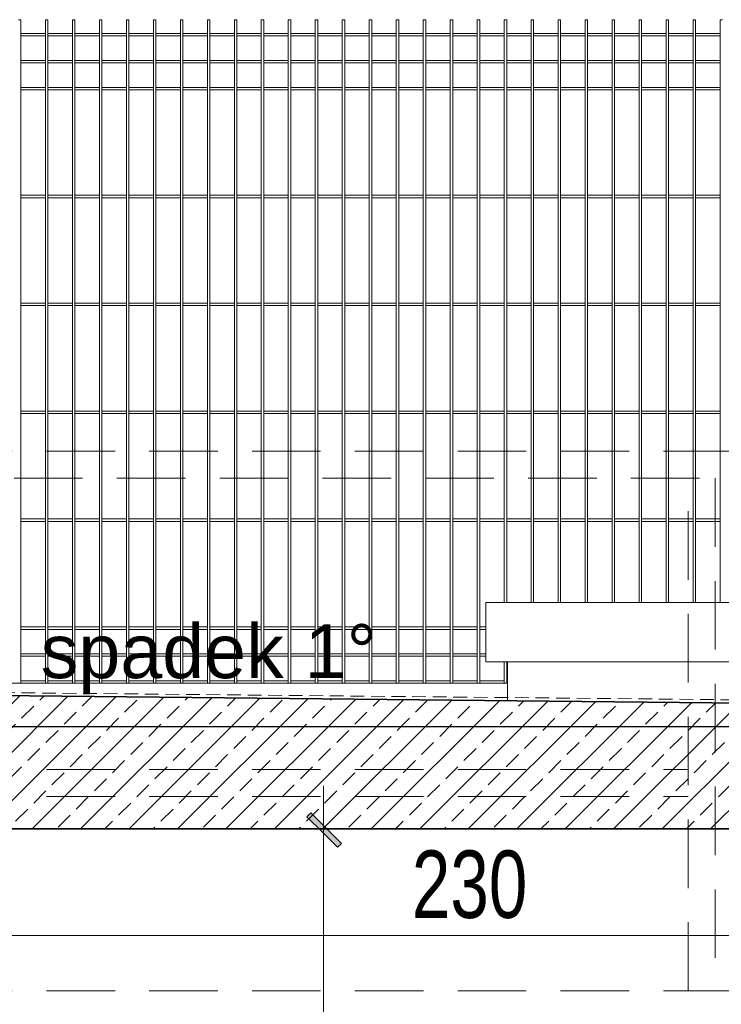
# Model space of a CAD drawing. Header units: millimetres. Extents: x 14041 to 23361, y -6349 to 12956.
# Tile 88 of 106: x 21966 to 22096, y 6472 to 6654. Entities that reach past the tile are written whole.
import ezdxf

# ---------------------------------------------------------------- set-up
doc = ezdxf.new("R2010")
doc.units = ezdxf.units.MM
doc.linetypes.add('DASHED', pattern=[19.05, 12.7, -6.35])
doc.linetypes.add('KRESKOWA', pattern=[19.05, 12.7, -6.35])
for name, color, linetype, lineweight in [('A-izolacje', 7, 'KRESKOWA', 30), ('A-ogrodzenie', 6, 'Continuous', 9), ('A-opisy', 7, 'Continuous', 18), ('A-powierzchnie', 2, 'Continuous', 30), ('A-stolarka', 5, 'Continuous', 15), ('A-wyburzenia', 92, 'DASHED', 5), ('A-WYMIARY', 7, 'Continuous', 9), ('A-wypełnienie', 252, 'Continuous', 9), ('A-ściany projektowane', 5, 'Continuous', 35)]:
    doc.layers.add(name, color=color, linetype=linetype, lineweight=lineweight)
doc.styles.add('OP.3', font='arial.ttf', dxfattribs={"height": 16})
doc.styles.add('WYMIARY', font='swisscl.ttf')
doc.dimstyles.new('G 50', dxfattribs={"dimtxt": 12.5, "dimasz": 1, "dimexe": 1.25, "dimexo": 0.625, "dimgap": 3, "dimtad": 1, "dimdec": 1, "dimrnd": 0.5, "dimzin": 9, "dimtxsty": 'WYMIARY', "dimblk": 'W', "dimcen": 2, "dimse1": 1, "dimse2": 1, "dimclrd": 256, "dimclrt": 7, "dimadec": 0, "dimazin": 0, "dimtm": 1e-09, "dimtfac": 1, "dimtdec": 1, "dimtmove": 0, "dimatfit": 0, "dimldrblk": 'W', "dimfxl": 0, "dimlwd": 9, "dimarcsym": 0})

# ---------------------------------------------------------------- blocks, each defined once
blk = doc.blocks.new('W')
at = {"layer": 'A-WYMIARY'}
h = blk.add_hatch(color=256, dxfattribs=at)
h.paths.add_polyline_path([(0, 0.76), (0, 0), (0.65, 0), (2.98, 2.33), (2.27, 3.04)])
h.paths.add_polyline_path([(-0.56, 0.21), (-0.76, 0), (0, 0), (0, 0.76)])
h.paths.add_polyline_path([(0, -0.65), (0.15, -0.5), (0.65, 0), (0, 0)])
h.paths.add_polyline_path([(0, 0), (-0.76, 0), (-3.39, -2.62), (-2.68, -3.33), (0, -0.65)])
blk.add_hatch(color=256, dxfattribs=at).paths.add_polyline_path([(-0.76, 0), (-3.39, -2.62), (-2.68, -3.33), (0, -0.65), (0, 0)])
for p, q in [((0, -7), (0, 7)), ((-0.56, 0.21), (2.27, 3.04)), ((0.15, -0.5), (2.98, 2.33)), ((2.27, 3.04), (2.98, 2.33)), ((-8, 0), (8, 0)), ((-0.56, 0.21), (-3.39, -2.62)), ((0.15, -0.5), (-2.68, -3.33)), ((-3.39, -2.62), (-2.68, -3.33))]:
    blk.add_line(p, q, dxfattribs=at)
blk = doc.blocks.new('*D1411')
at = {"layer": 'A-WYMIARY', "lineweight": 9, "ltscale": 2}
blk.add_line((21935.33, 6484.64), (22163.33, 6484.64), dxfattribs=at)
at = {"layer": 'Defpoints', "color": 0}
for p in [(22164.33, 6550.95), (21934.33, 6484.64), (22164.33, 6484.64)]:
    blk.add_point(p, dxfattribs=at)
at = {"layer": 'A-WYMIARY', "linetype": 'ByBlock', "lineweight": 9, "rotation": 180}
blk.add_blockref('W', (21934.33, 6484.64), dxfattribs=at)
at = {"layer": 'A-WYMIARY', "linetype": 'ByBlock', "lineweight": 9}
blk.add_blockref('W', (22164.33, 6484.64), dxfattribs=at)
at = {"layer": 'A-WYMIARY', "color": 7, "ltscale": 2, "insert": (22049.33, 6494.05), "char_height": 12.5, "attachment_point": 5, "style": 'WYMIARY'}
blk.add_mtext('230', dxfattribs=at)
blk = doc.blocks.new('*D1434')
at = {"layer": 'A-WYMIARY', "lineweight": 9, "ltscale": 2}
blk.add_line((22022.24, 6227.38), (22022.24, 6503.38), dxfattribs=at)
at = {"layer": 'Defpoints', "color": 0}
for p in [(22022.24, 6504.38), (22069.52, 6504.38), (22029.24, 6226.38)]:
    blk.add_point(p, dxfattribs=at)
at = {"layer": 'A-WYMIARY', "linetype": 'ByBlock', "lineweight": 9}
for p, rotation in [((22022.24, 6504.38), 90), ((22022.24, 6226.38), 270)]:
    blk.add_blockref('W', p, dxfattribs=dict(at, rotation=rotation))
at = {"layer": 'A-WYMIARY', "color": 7, "ltscale": 2, "insert": (22012.84, 6365.38), "char_height": 12.5, "attachment_point": 5, "rotation": 90, "style": 'WYMIARY'}
blk.add_mtext('278', dxfattribs=at)

msp = doc.modelspace()

# ---------------------------------------------------------------- hatches: boundary and pattern name
at = {"layer": 'A-wypełnienie', "ltscale": 2, "transparency": 33554687}
h = msp.add_hatch(dxfattribs=at)
h.set_pattern_fill('ANSI33', color=253)
h.set_pattern_definition([(45, (2323.1406, -2.6267), (-4.490128, 4.490128), []), (45, (2327.631, -2.6267), (-4.490128, 4.490128), [3.175, -1.5875])])
h.paths.add_polyline_path([(21924.33, 6439.38), (21924.33, 6574.33), (21914.33, 6574.33), (21914.33, 6569.89), (21914.33, 6439.38)])
h.paths.add_polyline_path([(21934.33, 6439.38), (21934.33, 6504.38), (22164.33, 6504.38), (22164.33, 6527.08), (21934.33, 6529.38), (21934.33, 6569.38), (21934.33, 6574.33), (21924.33, 6574.33), (21924.33, 6439.38)])

# ---------------------------------------------------------------- linework, layer by layer
at = {"layer": 'A-izolacje', "lineweight": 15, "ltscale": 0.2}
msp.add_lwpolyline([(21934.9, 6546.27), (21934.87, 6534.59), (21939.64, 6529.88), (22163.28, 6527.68), (22163.38, 6536.15)], dxfattribs=at)
at = {"layer": 'A-ogrodzenie', "color": 253}
for p, q in [((21965.74, 6654.38), (21966.2, 6654.38)), ((21966.2, 6531.38), (21966.2, 6654.38)), ((21970.74, 6531.38), (21970.74, 6654.38)), ((21970.74, 6654.38), (21971.2, 6654.38)), ((21971.2, 6531.38), (21971.2, 6654.38)), ((21975.74, 6531.38), (21975.74, 6654.38)), ((21975.74, 6654.38), (21976.2, 6654.38)), ((21976.2, 6531.38), (21976.2, 6654.38)), ((21980.74, 6531.38), (21980.74, 6654.38)), ((21980.74, 6654.38), (21981.2, 6654.38)), ((21981.2, 6531.38), (21981.2, 6654.38)), ((21985.74, 6531.38), (21985.74, 6654.38)), ((21985.74, 6654.38), (21986.2, 6654.38)), ((21986.2, 6531.38), (21986.2, 6654.38)), ((21990.74, 6531.38), (21990.74, 6654.38)), ((21990.74, 6654.38), (21991.2, 6654.38)), ((21991.2, 6531.38), (21991.2, 6654.38)), ((21995.74, 6531.38), (21995.74, 6654.38)), ((21995.74, 6654.38), (21996.2, 6654.38)), ((21996.2, 6531.38), (21996.2, 6654.38)), ((22000.74, 6531.38), (22000.74, 6654.38)), ((22000.74, 6654.38), (22001.2, 6654.38)), ((22001.2, 6531.38), (22001.2, 6654.38)), ((22005.74, 6531.38), (22005.74, 6654.38)), ((22005.74, 6654.38), (22006.2, 6654.38)), ((22006.2, 6531.38), (22006.2, 6654.38)), ((22010.74, 6531.38), (22010.74, 6654.38)), ((22010.74, 6654.38), (22011.2, 6654.38)), ((22011.2, 6531.38), (22011.2, 6654.38)), ((22015.74, 6531.38), (22015.74, 6654.38)), ((22015.74, 6654.38), (22016.2, 6654.38)), ((22016.2, 6531.38), (22016.2, 6654.38)), ((22020.74, 6531.38), (22020.74, 6654.38)), ((22020.74, 6654.38), (22021.2, 6654.38)), ((22021.2, 6531.38), (22021.2, 6654.38)), ((22025.74, 6531.38), (22025.74, 6654.38)), ((22025.74, 6654.38), (22026.2, 6654.38)), ((22026.2, 6531.38), (22026.2, 6654.38)), ((22030.74, 6531.38), (22030.74, 6654.38)), ((22030.74, 6654.38), (22031.2, 6654.38)), ((22031.2, 6531.38), (22031.2, 6654.38)), ((22035.74, 6531.38), (22035.74, 6654.38)), ((22035.74, 6654.38), (22036.2, 6654.38)), ((22036.2, 6531.38), (22036.2, 6654.38)), ((22040.74, 6531.38), (22040.74, 6654.38)), ((22040.74, 6654.38), (22041.2, 6654.38)), ((22041.2, 6531.38), (22041.2, 6654.38)), ((22045.74, 6531.38), (22045.74, 6654.38)), ((22045.74, 6654.38), (22046.2, 6654.38)), ((22046.2, 6531.38), (22046.2, 6654.38)), ((22050.74, 6531.38), (22050.74, 6654.38)), ((22050.74, 6654.38), (22051.2, 6654.38)), ((22051.2, 6531.38), (22051.2, 6654.38)), ((22055.74, 6546.38), (22055.74, 6654.38)), ((22055.74, 6654.38), (22056.2, 6654.38)), ((22056.2, 6546.38), (22056.2, 6654.38)), ((22060.74, 6546.38), (22060.74, 6654.38)), ((22060.74, 6654.38), (22061.2, 6654.38)), ((22061.2, 6546.38), (22061.2, 6654.38)), ((22065.74, 6546.38), (22065.74, 6654.38)), ((22065.74, 6654.38), (22066.2, 6654.38)), ((22066.2, 6546.38), (22066.2, 6654.38)), ((22070.74, 6546.38), (22070.74, 6654.38)), ((22070.74, 6654.38), (22071.2, 6654.38)), ((22071.2, 6546.38), (22071.2, 6654.38)), ((22075.74, 6546.38), (22075.74, 6654.38)), ((22075.74, 6654.38), (22076.2, 6654.38)), ((22076.2, 6546.38), (22076.2, 6654.38)), ((22080.74, 6546.38), (22080.74, 6654.38)), ((22080.74, 6654.38), (22081.2, 6654.38)), ((22081.2, 6546.38), (22081.2, 6654.38)), ((22085.74, 6546.38), (22085.74, 6654.38)), ((22085.74, 6654.38), (22086.2, 6654.38)), ((22086.2, 6546.38), (22086.2, 6654.38)), ((22090.74, 6546.38), (22090.74, 6654.38)), ((22090.74, 6654.38), (22091.2, 6654.38)), ((22091.2, 6546.38), (22091.2, 6654.38)), ((22095.74, 6546.38), (22095.74, 6654.38)), ((22095.74, 6654.38), (22096.2, 6654.38)), ((21966.2, 6651.84), (21970.74, 6651.84)), ((21966.2, 6651.38), (21970.74, 6651.38)), ((21971.2, 6651.84), (21975.74, 6651.84)), ((21971.2, 6651.38), (21975.74, 6651.38)), ((21976.2, 6651.84), (21980.74, 6651.84)), ((21976.2, 6651.38), (21980.74, 6651.38)), ((21981.2, 6651.84), (21985.74, 6651.84)), ((21981.2, 6651.38), (21985.74, 6651.38)), ((21986.2, 6651.84), (21990.74, 6651.84)), ((21986.2, 6651.38), (21990.74, 6651.38)), ((21991.2, 6651.84), (21995.74, 6651.84)), ((21991.2, 6651.38), (21995.74, 6651.38)), ((21996.2, 6651.84), (22000.74, 6651.84)), ((21996.2, 6651.38), (22000.74, 6651.38)), ((22001.2, 6651.84), (22005.74, 6651.84)), ((22001.2, 6651.38), (22005.74, 6651.38)), ((22006.2, 6651.84), (22010.74, 6651.84)), ((22006.2, 6651.38), (22010.74, 6651.38)), ((22011.2, 6651.84), (22015.74, 6651.84)), ((22011.2, 6651.38), (22015.74, 6651.38)), ((22016.2, 6651.84), (22020.74, 6651.84)), ((22016.2, 6651.38), (22020.74, 6651.38)), ((22021.2, 6651.84), (22025.74, 6651.84)), ((22021.2, 6651.38), (22025.74, 6651.38)), ((22026.2, 6651.84), (22030.74, 6651.84)), ((22026.2, 6651.38), (22030.74, 6651.38)), ((22031.2, 6651.84), (22035.74, 6651.84)), ((22031.2, 6651.38), (22035.74, 6651.38)), ((22036.2, 6651.84), (22040.74, 6651.84)), ((22036.2, 6651.38), (22040.74, 6651.38)), ((22041.2, 6651.84), (22045.74, 6651.84)), ((22041.2, 6651.38), (22045.74, 6651.38)), ((22046.2, 6651.84), (22050.74, 6651.84)), ((22046.2, 6651.38), (22050.74, 6651.38)), ((22051.2, 6651.84), (22055.74, 6651.84)), ((22051.2, 6651.38), (22055.74, 6651.38)), ((22056.2, 6651.84), (22060.74, 6651.84)), ((22056.2, 6651.38), (22060.74, 6651.38)), ((22061.2, 6651.84), (22065.74, 6651.84)), ((22061.2, 6651.38), (22065.74, 6651.38)), ((22066.2, 6651.84), (22070.74, 6651.84)), ((22066.2, 6651.38), (22070.74, 6651.38)), ((22071.2, 6651.84), (22075.74, 6651.84)), ((22071.2, 6651.38), (22075.74, 6651.38)), ((22076.2, 6651.84), (22080.74, 6651.84)), ((22076.2, 6651.38), (22080.74, 6651.38)), ((22081.2, 6651.84), (22085.74, 6651.84)), ((22081.2, 6651.38), (22085.74, 6651.38)), ((22086.2, 6651.84), (22090.74, 6651.84)), ((22086.2, 6651.38), (22090.74, 6651.38)), ((22091.2, 6651.84), (22095.74, 6651.84)), ((22091.2, 6651.38), (22095.74, 6651.38)), ((21966.2, 6646.84), (21970.74, 6646.84)), ((21971.2, 6646.84), (21975.74, 6646.84)), ((21976.2, 6646.84), (21980.74, 6646.84)), ((21981.2, 6646.84), (21985.74, 6646.84)), ((21986.2, 6646.84), (21990.74, 6646.84)), ((21991.2, 6646.84), (21995.74, 6646.84)), ((21996.2, 6646.84), (22000.74, 6646.84)), ((22001.2, 6646.84), (22005.74, 6646.84)), ((22006.2, 6646.84), (22010.74, 6646.84)), ((22011.2, 6646.84), (22015.74, 6646.84)), ((22016.2, 6646.84), (22020.74, 6646.84)), ((22021.2, 6646.84), (22025.74, 6646.84)), ((22026.2, 6646.84), (22030.74, 6646.84)), ((22031.2, 6646.84), (22035.74, 6646.84)), ((22036.2, 6646.84), (22040.74, 6646.84)), ((22041.2, 6646.84), (22045.74, 6646.84)), ((22046.2, 6646.84), (22050.74, 6646.84)), ((22051.2, 6646.84), (22055.74, 6646.84)), ((22056.2, 6646.84), (22060.74, 6646.84)), ((22061.2, 6646.84), (22065.74, 6646.84)), ((22066.2, 6646.84), (22070.74, 6646.84)), ((22071.2, 6646.84), (22075.74, 6646.84)), ((22076.2, 6646.84), (22080.74, 6646.84)), ((22081.2, 6646.84), (22085.74, 6646.84)), ((22086.2, 6646.84), (22090.74, 6646.84)), ((22091.2, 6646.84), (22095.74, 6646.84)), ((21966.2, 6646.38), (21970.74, 6646.38)), ((21971.2, 6646.38), (21975.74, 6646.38)), ((21976.2, 6646.38), (21980.74, 6646.38)), ((21981.2, 6646.38), (21985.74, 6646.38)), ((21986.2, 6646.38), (21990.74, 6646.38)), ((21991.2, 6646.38), (21995.74, 6646.38)), ((21996.2, 6646.38), (22000.74, 6646.38)), ((22001.2, 6646.38), (22005.74, 6646.38)), ((22006.2, 6646.38), (22010.74, 6646.38)), ((22011.2, 6646.38), (22015.74, 6646.38)), ((22016.2, 6646.38), (22020.74, 6646.38)), ((22021.2, 6646.38), (22025.74, 6646.38)), ((22026.2, 6646.38), (22030.74, 6646.38)), ((22031.2, 6646.38), (22035.74, 6646.38)), ((22036.2, 6646.38), (22040.74, 6646.38)), ((22041.2, 6646.38), (22045.74, 6646.38)), ((22046.2, 6646.38), (22050.74, 6646.38)), ((22051.2, 6646.38), (22055.74, 6646.38)), ((22056.2, 6646.38), (22060.74, 6646.38)), ((22061.2, 6646.38), (22065.74, 6646.38)), ((22066.2, 6646.38), (22070.74, 6646.38)), ((22071.2, 6646.38), (22075.74, 6646.38)), ((22076.2, 6646.38), (22080.74, 6646.38)), ((22081.2, 6646.38), (22085.74, 6646.38)), ((22086.2, 6646.38), (22090.74, 6646.38)), ((22091.2, 6646.38), (22095.74, 6646.38)), ((21966.2, 6641.84), (21970.74, 6641.84)), ((21966.2, 6641.38), (21970.74, 6641.38)), ((21971.2, 6641.84), (21975.74, 6641.84)), ((21971.2, 6641.38), (21975.74, 6641.38)), ((21976.2, 6641.84), (21980.74, 6641.84)), ((21976.2, 6641.38), (21980.74, 6641.38)), ((21981.2, 6641.84), (21985.74, 6641.84)), ((21981.2, 6641.38), (21985.74, 6641.38)), ((21986.2, 6641.84), (21990.74, 6641.84)), ((21986.2, 6641.38), (21990.74, 6641.38)), ((21991.2, 6641.84), (21995.74, 6641.84)), ((21991.2, 6641.38), (21995.74, 6641.38)), ((21996.2, 6641.84), (22000.74, 6641.84)), ((21996.2, 6641.38), (22000.74, 6641.38)), ((22001.2, 6641.84), (22005.74, 6641.84)), ((22001.2, 6641.38), (22005.74, 6641.38)), ((22006.2, 6641.84), (22010.74, 6641.84)), ((22006.2, 6641.38), (22010.74, 6641.38)), ((22011.2, 6641.84), (22015.74, 6641.84)), ((22011.2, 6641.38), (22015.74, 6641.38)), ((22016.2, 6641.84), (22020.74, 6641.84)), ((22016.2, 6641.38), (22020.74, 6641.38)), ((22021.2, 6641.84), (22025.74, 6641.84)), ((22021.2, 6641.38), (22025.74, 6641.38)), ((22026.2, 6641.84), (22030.74, 6641.84)), ((22026.2, 6641.38), (22030.74, 6641.38)), ((22031.2, 6641.84), (22035.74, 6641.84)), ((22031.2, 6641.38), (22035.74, 6641.38)), ((22036.2, 6641.84), (22040.74, 6641.84)), ((22036.2, 6641.38), (22040.74, 6641.38)), ((22041.2, 6641.84), (22045.74, 6641.84)), ((22041.2, 6641.38), (22045.74, 6641.38)), ((22046.2, 6641.84), (22050.74, 6641.84)), ((22046.2, 6641.38), (22050.74, 6641.38)), ((22051.2, 6641.84), (22055.74, 6641.84)), ((22051.2, 6641.38), (22055.74, 6641.38)), ((22056.2, 6641.84), (22060.74, 6641.84)), ((22056.2, 6641.38), (22060.74, 6641.38)), ((22061.2, 6641.84), (22065.74, 6641.84)), ((22061.2, 6641.38), (22065.74, 6641.38)), ((22066.2, 6641.84), (22070.74, 6641.84)), ((22066.2, 6641.38), (22070.74, 6641.38)), ((22071.2, 6641.84), (22075.74, 6641.84)), ((22071.2, 6641.38), (22075.74, 6641.38)), ((22076.2, 6641.84), (22080.74, 6641.84)), ((22076.2, 6641.38), (22080.74, 6641.38)), ((22081.2, 6641.84), (22085.74, 6641.84)), ((22081.2, 6641.38), (22085.74, 6641.38)), ((22086.2, 6641.84), (22090.74, 6641.84)), ((22086.2, 6641.38), (22090.74, 6641.38)), ((22091.2, 6641.84), (22095.74, 6641.84)), ((22091.2, 6641.38), (22095.74, 6641.38)), ((21966.2, 6621.84), (21970.74, 6621.84)), ((21966.2, 6621.38), (21970.74, 6621.38)), ((21971.2, 6621.84), (21975.74, 6621.84)), ((21971.2, 6621.38), (21975.74, 6621.38)), ((21976.2, 6621.84), (21980.74, 6621.84)), ((21976.2, 6621.38), (21980.74, 6621.38)), ((21981.2, 6621.84), (21985.74, 6621.84)), ((21981.2, 6621.38), (21985.74, 6621.38)), ((21986.2, 6621.84), (21990.74, 6621.84)), ((21986.2, 6621.38), (21990.74, 6621.38)), ((21991.2, 6621.84), (21995.74, 6621.84)), ((21991.2, 6621.38), (21995.74, 6621.38)), ((21996.2, 6621.84), (22000.74, 6621.84)), ((21996.2, 6621.38), (22000.74, 6621.38)), ((22001.2, 6621.84), (22005.74, 6621.84)), ((22001.2, 6621.38), (22005.74, 6621.38)), ((22006.2, 6621.84), (22010.74, 6621.84)), ((22006.2, 6621.38), (22010.74, 6621.38)), ((22011.2, 6621.84), (22015.74, 6621.84)), ((22011.2, 6621.38), (22015.74, 6621.38)), ((22016.2, 6621.84), (22020.74, 6621.84)), ((22016.2, 6621.38), (22020.74, 6621.38)), ((22021.2, 6621.84), (22025.74, 6621.84)), ((22021.2, 6621.38), (22025.74, 6621.38)), ((22026.2, 6621.84), (22030.74, 6621.84)), ((22026.2, 6621.38), (22030.74, 6621.38)), ((22031.2, 6621.84), (22035.74, 6621.84)), ((22031.2, 6621.38), (22035.74, 6621.38)), ((22036.2, 6621.84), (22040.74, 6621.84)), ((22036.2, 6621.38), (22040.74, 6621.38)), ((22041.2, 6621.84), (22045.74, 6621.84)), ((22041.2, 6621.38), (22045.74, 6621.38)), ((22046.2, 6621.84), (22050.74, 6621.84)), ((22046.2, 6621.38), (22050.74, 6621.38)), ((22051.2, 6621.84), (22055.74, 6621.84)), ((22051.2, 6621.38), (22055.74, 6621.38)), ((22056.2, 6621.84), (22060.74, 6621.84)), ((22056.2, 6621.38), (22060.74, 6621.38)), ((22061.2, 6621.84), (22065.74, 6621.84)), ((22061.2, 6621.38), (22065.74, 6621.38)), ((22066.2, 6621.84), (22070.74, 6621.84)), ((22066.2, 6621.38), (22070.74, 6621.38)), ((22071.2, 6621.84), (22075.74, 6621.84)), ((22071.2, 6621.38), (22075.74, 6621.38)), ((22076.2, 6621.84), (22080.74, 6621.84)), ((22076.2, 6621.38), (22080.74, 6621.38)), ((22081.2, 6621.84), (22085.74, 6621.84)), ((22081.2, 6621.38), (22085.74, 6621.38)), ((22086.2, 6621.84), (22090.74, 6621.84)), ((22086.2, 6621.38), (22090.74, 6621.38)), ((22091.2, 6621.84), (22095.74, 6621.84)), ((22091.2, 6621.38), (22095.74, 6621.38)), ((21966.2, 6601.84), (21970.74, 6601.84)), ((21966.2, 6601.38), (21970.74, 6601.38)), ((21971.2, 6601.84), (21975.74, 6601.84)), ((21971.2, 6601.38), (21975.74, 6601.38)), ((21976.2, 6601.84), (21980.74, 6601.84)), ((21976.2, 6601.38), (21980.74, 6601.38)), ((21981.2, 6601.84), (21985.74, 6601.84)), ((21981.2, 6601.38), (21985.74, 6601.38)), ((21986.2, 6601.84), (21990.74, 6601.84)), ((21986.2, 6601.38), (21990.74, 6601.38)), ((21991.2, 6601.84), (21995.74, 6601.84)), ((21991.2, 6601.38), (21995.74, 6601.38)), ((21996.2, 6601.84), (22000.74, 6601.84)), ((21996.2, 6601.38), (22000.74, 6601.38)), ((22001.2, 6601.84), (22005.74, 6601.84)), ((22001.2, 6601.38), (22005.74, 6601.38)), ((22006.2, 6601.84), (22010.74, 6601.84)), ((22006.2, 6601.38), (22010.74, 6601.38)), ((22011.2, 6601.84), (22015.74, 6601.84)), ((22011.2, 6601.38), (22015.74, 6601.38)), ((22016.2, 6601.84), (22020.74, 6601.84)), ((22016.2, 6601.38), (22020.74, 6601.38)), ((22021.2, 6601.84), (22025.74, 6601.84)), ((22021.2, 6601.38), (22025.74, 6601.38)), ((22026.2, 6601.84), (22030.74, 6601.84)), ((22026.2, 6601.38), (22030.74, 6601.38)), ((22031.2, 6601.84), (22035.74, 6601.84)), ((22031.2, 6601.38), (22035.74, 6601.38)), ((22036.2, 6601.84), (22040.74, 6601.84)), ((22036.2, 6601.38), (22040.74, 6601.38)), ((22041.2, 6601.84), (22045.74, 6601.84)), ((22041.2, 6601.38), (22045.74, 6601.38)), ((22046.2, 6601.84), (22050.74, 6601.84)), ((22046.2, 6601.38), (22050.74, 6601.38)), ((22051.2, 6601.84), (22055.74, 6601.84)), ((22051.2, 6601.38), (22055.74, 6601.38)), ((22056.2, 6601.84), (22060.74, 6601.84)), ((22056.2, 6601.38), (22060.74, 6601.38)), ((22061.2, 6601.84), (22065.74, 6601.84)), ((22061.2, 6601.38), (22065.74, 6601.38)), ((22066.2, 6601.84), (22070.74, 6601.84)), ((22066.2, 6601.38), (22070.74, 6601.38)), ((22071.2, 6601.84), (22075.74, 6601.84)), ((22071.2, 6601.38), (22075.74, 6601.38)), ((22076.2, 6601.84), (22080.74, 6601.84)), ((22076.2, 6601.38), (22080.74, 6601.38)), ((22081.2, 6601.84), (22085.74, 6601.84)), ((22081.2, 6601.38), (22085.74, 6601.38)), ((22086.2, 6601.84), (22090.74, 6601.84)), ((22086.2, 6601.38), (22090.74, 6601.38)), ((22091.2, 6601.84), (22095.74, 6601.84)), ((22091.2, 6601.38), (22095.74, 6601.38)), ((21966.2, 6581.84), (21970.74, 6581.84)), ((21966.2, 6581.38), (21970.74, 6581.38)), ((21971.2, 6581.84), (21975.74, 6581.84)), ((21971.2, 6581.38), (21975.74, 6581.38)), ((21976.2, 6581.84), (21980.74, 6581.84)), ((21976.2, 6581.38), (21980.74, 6581.38)), ((21981.2, 6581.84), (21985.74, 6581.84)), ((21981.2, 6581.38), (21985.74, 6581.38)), ((21986.2, 6581.84), (21990.74, 6581.84)), ((21986.2, 6581.38), (21990.74, 6581.38)), ((21991.2, 6581.84), (21995.74, 6581.84)), ((21991.2, 6581.38), (21995.74, 6581.38)), ((21996.2, 6581.84), (22000.74, 6581.84)), ((21996.2, 6581.38), (22000.74, 6581.38)), ((22001.2, 6581.84), (22005.74, 6581.84)), ((22001.2, 6581.38), (22005.74, 6581.38)), ((22006.2, 6581.84), (22010.74, 6581.84)), ((22006.2, 6581.38), (22010.74, 6581.38)), ((22011.2, 6581.84), (22015.74, 6581.84)), ((22011.2, 6581.38), (22015.74, 6581.38)), ((22016.2, 6581.84), (22020.74, 6581.84)), ((22016.2, 6581.38), (22020.74, 6581.38)), ((22021.2, 6581.84), (22025.74, 6581.84)), ((22021.2, 6581.38), (22025.74, 6581.38)), ((22026.2, 6581.84), (22030.74, 6581.84)), ((22026.2, 6581.38), (22030.74, 6581.38)), ((22031.2, 6581.84), (22035.74, 6581.84)), ((22031.2, 6581.38), (22035.74, 6581.38)), ((22036.2, 6581.84), (22040.74, 6581.84)), ((22036.2, 6581.38), (22040.74, 6581.38)), ((22041.2, 6581.84), (22045.74, 6581.84)), ((22041.2, 6581.38), (22045.74, 6581.38)), ((22046.2, 6581.84), (22050.74, 6581.84)), ((22046.2, 6581.38), (22050.74, 6581.38)), ((22051.2, 6581.84), (22055.74, 6581.84)), ((22051.2, 6581.38), (22055.74, 6581.38)), ((22056.2, 6581.84), (22060.74, 6581.84)), ((22056.2, 6581.38), (22060.74, 6581.38)), ((22061.2, 6581.84), (22065.74, 6581.84)), ((22061.2, 6581.38), (22065.74, 6581.38)), ((22066.2, 6581.84), (22070.74, 6581.84)), ((22066.2, 6581.38), (22070.74, 6581.38)), ((22071.2, 6581.84), (22075.74, 6581.84)), ((22071.2, 6581.38), (22075.74, 6581.38)), ((22076.2, 6581.84), (22080.74, 6581.84)), ((22076.2, 6581.38), (22080.74, 6581.38)), ((22081.2, 6581.84), (22085.74, 6581.84)), ((22081.2, 6581.38), (22085.74, 6581.38)), ((22086.2, 6581.84), (22090.74, 6581.84)), ((22086.2, 6581.38), (22090.74, 6581.38)), ((22091.2, 6581.84), (22095.74, 6581.84)), ((22091.2, 6581.38), (22095.74, 6581.38)), ((21966.2, 6561.84), (21970.74, 6561.84)), ((21966.2, 6561.38), (21970.74, 6561.38)), ((21971.2, 6561.84), (21975.74, 6561.84)), ((21971.2, 6561.38), (21975.74, 6561.38)), ((21976.2, 6561.84), (21980.74, 6561.84)), ((21976.2, 6561.38), (21980.74, 6561.38)), ((21981.2, 6561.84), (21985.74, 6561.84)), ((21981.2, 6561.38), (21985.74, 6561.38)), ((21986.2, 6561.84), (21990.74, 6561.84)), ((21986.2, 6561.38), (21990.74, 6561.38)), ((21991.2, 6561.84), (21995.74, 6561.84)), ((21991.2, 6561.38), (21995.74, 6561.38)), ((21996.2, 6561.84), (22000.74, 6561.84)), ((21996.2, 6561.38), (22000.74, 6561.38)), ((22001.2, 6561.84), (22005.74, 6561.84)), ((22001.2, 6561.38), (22005.74, 6561.38)), ((22006.2, 6561.84), (22010.74, 6561.84)), ((22006.2, 6561.38), (22010.74, 6561.38)), ((22011.2, 6561.84), (22015.74, 6561.84)), ((22011.2, 6561.38), (22015.74, 6561.38)), ((22016.2, 6561.84), (22020.74, 6561.84)), ((22016.2, 6561.38), (22020.74, 6561.38)), ((22021.2, 6561.84), (22025.74, 6561.84)), ((22021.2, 6561.38), (22025.74, 6561.38)), ((22026.2, 6561.84), (22030.74, 6561.84)), ((22026.2, 6561.38), (22030.74, 6561.38)), ((22031.2, 6561.84), (22035.74, 6561.84)), ((22031.2, 6561.38), (22035.74, 6561.38)), ((22036.2, 6561.84), (22040.74, 6561.84)), ((22036.2, 6561.38), (22040.74, 6561.38)), ((22041.2, 6561.84), (22045.74, 6561.84)), ((22041.2, 6561.38), (22045.74, 6561.38)), ((22046.2, 6561.84), (22050.74, 6561.84)), ((22046.2, 6561.38), (22050.74, 6561.38)), ((22051.2, 6561.84), (22055.74, 6561.84)), ((22051.2, 6561.38), (22055.74, 6561.38)), ((22056.2, 6561.84), (22060.74, 6561.84)), ((22056.2, 6561.38), (22060.74, 6561.38)), ((22061.2, 6561.84), (22065.74, 6561.84)), ((22061.2, 6561.38), (22065.74, 6561.38)), ((22066.2, 6561.84), (22070.74, 6561.84)), ((22066.2, 6561.38), (22070.74, 6561.38)), ((22071.2, 6561.84), (22075.74, 6561.84)), ((22071.2, 6561.38), (22075.74, 6561.38)), ((22076.2, 6561.84), (22080.74, 6561.84)), ((22076.2, 6561.38), (22080.74, 6561.38)), ((22081.2, 6561.84), (22085.74, 6561.84)), ((22081.2, 6561.38), (22085.74, 6561.38)), ((22086.2, 6561.84), (22090.74, 6561.84)), ((22086.2, 6561.38), (22090.74, 6561.38)), ((22091.2, 6561.84), (22095.74, 6561.84)), ((22091.2, 6561.38), (22095.74, 6561.38)), ((21966.2, 6541.84), (21970.74, 6541.84)), ((21966.2, 6541.38), (21970.74, 6541.38)), ((21971.2, 6541.84), (21975.74, 6541.84)), ((21971.2, 6541.38), (21975.74, 6541.38)), ((21976.2, 6541.84), (21980.74, 6541.84)), ((21976.2, 6541.38), (21980.74, 6541.38)), ((21981.2, 6541.84), (21985.74, 6541.84)), ((21981.2, 6541.38), (21985.74, 6541.38)), ((21986.2, 6541.84), (21990.74, 6541.84)), ((21986.2, 6541.38), (21990.74, 6541.38)), ((21991.2, 6541.84), (21995.74, 6541.84)), ((21991.2, 6541.38), (21995.74, 6541.38)), ((21996.2, 6541.84), (22000.74, 6541.84)), ((21996.2, 6541.38), (22000.74, 6541.38)), ((22001.2, 6541.84), (22005.74, 6541.84)), ((22001.2, 6541.38), (22005.74, 6541.38)), ((22006.2, 6541.84), (22010.74, 6541.84)), ((22006.2, 6541.38), (22010.74, 6541.38)), ((22011.2, 6541.84), (22015.74, 6541.84)), ((22011.2, 6541.38), (22015.74, 6541.38)), ((22016.2, 6541.84), (22020.74, 6541.84)), ((22016.2, 6541.38), (22020.74, 6541.38)), ((22021.2, 6541.84), (22025.74, 6541.84)), ((22021.2, 6541.38), (22025.74, 6541.38)), ((22026.2, 6541.84), (22030.74, 6541.84)), ((22026.2, 6541.38), (22030.74, 6541.38)), ((22031.2, 6541.84), (22035.74, 6541.84)), ((22031.2, 6541.38), (22035.74, 6541.38)), ((22036.2, 6541.84), (22040.74, 6541.84)), ((22036.2, 6541.38), (22040.74, 6541.38)), ((22041.2, 6541.84), (22045.74, 6541.84)), ((22041.2, 6541.38), (22045.74, 6541.38)), ((22046.2, 6541.84), (22050.74, 6541.84)), ((22046.2, 6541.38), (22050.74, 6541.38)), ((22051.2, 6541.84), (22052.33, 6541.84)), ((22051.2, 6541.38), (22052.33, 6541.38)), ((21966.2, 6536.84), (21970.74, 6536.84)), ((21966.2, 6536.38), (21970.74, 6536.38)), ((21971.2, 6536.84), (21975.74, 6536.84)), ((21971.2, 6536.38), (21975.74, 6536.38)), ((21976.2, 6536.84), (21980.74, 6536.84)), ((21976.2, 6536.38), (21980.74, 6536.38)), ((21981.2, 6536.84), (21985.74, 6536.84)), ((21981.2, 6536.38), (21985.74, 6536.38)), ((21986.2, 6536.84), (21990.74, 6536.84)), ((21986.2, 6536.38), (21990.74, 6536.38)), ((21991.2, 6536.84), (21995.74, 6536.84)), ((21991.2, 6536.38), (21995.74, 6536.38)), ((21996.2, 6536.84), (22000.74, 6536.84)), ((21996.2, 6536.38), (22000.74, 6536.38)), ((22001.2, 6536.84), (22005.74, 6536.84)), ((22001.2, 6536.38), (22005.74, 6536.38)), ((22006.2, 6536.84), (22010.74, 6536.84)), ((22006.2, 6536.38), (22010.74, 6536.38)), ((22011.2, 6536.84), (22015.74, 6536.84)), ((22011.2, 6536.38), (22015.74, 6536.38)), ((22016.2, 6536.84), (22020.74, 6536.84)), ((22016.2, 6536.38), (22020.74, 6536.38)), ((22021.2, 6536.84), (22025.74, 6536.84)), ((22021.2, 6536.38), (22025.74, 6536.38)), ((22026.2, 6536.84), (22030.74, 6536.84)), ((22026.2, 6536.38), (22030.74, 6536.38)), ((22031.2, 6536.84), (22035.74, 6536.84)), ((22031.2, 6536.38), (22035.74, 6536.38)), ((22036.2, 6536.84), (22040.74, 6536.84)), ((22036.2, 6536.38), (22040.74, 6536.38)), ((22041.2, 6536.84), (22045.74, 6536.84)), ((22041.2, 6536.38), (22045.74, 6536.38)), ((22046.2, 6536.84), (22050.74, 6536.84)), ((22046.2, 6536.38), (22050.74, 6536.38)), ((22051.2, 6536.84), (22052.33, 6536.84)), ((22051.2, 6536.38), (22052.33, 6536.38)), ((22055.74, 6531.38), (22055.74, 6535.38)), ((22056.2, 6531.38), (22056.2, 6535.38)), ((21966.2, 6531.84), (21970.74, 6531.84)), ((21971.2, 6531.84), (21975.74, 6531.84)), ((21976.2, 6531.84), (21980.74, 6531.84)), ((21981.2, 6531.84), (21985.74, 6531.84)), ((21986.2, 6531.84), (21990.74, 6531.84)), ((21991.2, 6531.84), (21995.74, 6531.84)), ((21996.2, 6531.84), (22000.74, 6531.84)), ((22001.2, 6531.84), (22005.74, 6531.84)), ((22006.2, 6531.84), (22010.74, 6531.84)), ((22011.2, 6531.84), (22015.74, 6531.84)), ((22016.2, 6531.84), (22020.74, 6531.84)), ((22021.2, 6531.84), (22025.74, 6531.84)), ((22026.2, 6531.84), (22030.74, 6531.84)), ((22031.2, 6531.84), (22035.74, 6531.84)), ((22036.2, 6531.84), (22040.74, 6531.84)), ((22041.2, 6531.84), (22045.74, 6531.84)), ((22046.2, 6531.84), (22050.74, 6531.84)), ((22051.2, 6531.84), (22055.74, 6531.84)), ((22056.2, 6531.84), (22056.33, 6531.84)), ((21961.2, 6531.38), (21966.2, 6531.38)), ((21966.2, 6531.38), (21970.74, 6531.38)), ((21970.74, 6531.38), (21971.2, 6531.38)), ((21971.2, 6531.38), (21976.2, 6531.38)), ((21976.2, 6531.38), (21980.74, 6531.38)), ((21980.74, 6531.38), (21981.2, 6531.38)), ((21981.2, 6531.38), (21986.2, 6531.38)), ((21986.2, 6531.38), (21990.74, 6531.38)), ((21990.74, 6531.38), (21991.2, 6531.38)), ((21991.2, 6531.38), (21996.2, 6531.38)), ((21996.2, 6531.38), (22000.74, 6531.38)), ((22000.74, 6531.38), (22001.2, 6531.38)), ((22001.2, 6531.38), (22006.2, 6531.38)), ((22006.2, 6531.38), (22010.74, 6531.38)), ((22010.74, 6531.38), (22011.2, 6531.38)), ((22011.2, 6531.38), (22016.2, 6531.38)), ((22016.2, 6531.38), (22020.74, 6531.38)), ((22020.74, 6531.38), (22021.2, 6531.38)), ((22021.2, 6531.38), (22026.2, 6531.38)), ((22026.2, 6531.38), (22030.74, 6531.38)), ((22030.74, 6531.38), (22031.2, 6531.38)), ((22031.2, 6531.38), (22036.2, 6531.38)), ((22036.2, 6531.38), (22040.74, 6531.38)), ((22040.74, 6531.38), (22041.2, 6531.38)), ((22041.2, 6531.38), (22046.2, 6531.38)), ((22046.2, 6531.38), (22050.74, 6531.38)), ((22050.74, 6531.38), (22051.2, 6531.38)), ((22051.2, 6531.38), (22056.2, 6531.38)), ((22056.2, 6531.38), (22056.33, 6531.38))]:
    msp.add_line(p, q, dxfattribs=at)
at = {"layer": 'A-powierzchnie', "ltscale": 2}
msp.add_lwpolyline([(21811.02, 6573.33), (21901.02, 6573.33), (21901.02, 6523.38), (22331.02, 6523.38), (22331.02, 6217.08), (21811.02, 6217.08), (21811.02, 6573.33)], dxfattribs=at)
at = {"layer": 'A-stolarka'}
for p, q in [((22052.33, 6535.38), (22052.33, 6546.38)), ((22164.41, 6535.38), (22052.33, 6535.38)), ((22056.33, 6535.38), (22056.33, 6528.16))]:
    msp.add_line(p, q, dxfattribs=at)
msp.add_lwpolyline([(22052.33, 6546.38), (22211.03, 6546.38)], dxfattribs=at)
at = {"layer": 'A-wyburzenia'}
for p, q in [((21932.83, 6515.38), (22089.83, 6515.38)), ((21932.83, 6510.38), (22089.83, 6510.38)), ((21932.83, 6474.38), (22434.83, 6474.38))]:
    msp.add_line(p, q, dxfattribs=at)
for points in [[(21932.83, 6574.38), (22434.83, 6574.38), (22434.83, 6569.38), (21932.83, 6569.38), (21932.83, 6574.38)], [(22094.83, 6569.38), (22094.83, 6474.38), (22089.83, 6474.38), (22089.83, 6569.38)]]:
    msp.add_lwpolyline(points, dxfattribs=at)
at = {"layer": 'A-ściany projektowane'}
for p, q in [((22164.33, 6527.08), (21934.33, 6529.38)), ((22164.33, 6504.38), (21934.33, 6504.38))]:
    msp.add_line(p, q, dxfattribs=at)

# ---------------------------------------------------------------- texts
at = {"layer": 'A-opisy', "ltscale": 2, "insert": (21969.86, 6542.33), "char_height": 10, "width": 182.4612, "attachment_point": 1, "style": 'OP.3'}
msp.add_mtext('{\\fArial|b0|i0|c238|p34;spadek 1%%D}', dxfattribs=at)

# ---------------------------------------------------------------- dimensions: what is measured, and where the dimension line sits
at = {"layer": 'A-WYMIARY', "ltscale": 2}
dim = msp.add_linear_dim(base=(22164.33, 6484.64), p1=(21934.33, 6484.64), p2=(22164.33, 6550.95), dimstyle='G 50', dxfattribs=at)
dim.commit()
dim.dimension.update_dxf_attribs({"geometry": '*D1411', "text_midpoint": (22049.33, 6494.05)})
dim = msp.add_linear_dim(base=(22022.24, 6504.38), p1=(22029.24, 6226.38), p2=(22069.52, 6504.38), angle=90, dimstyle='G 50', override={"dimtxsty": 'WYMIARY', "dimtmove": 1, "dimldrblk": 'W'}, dxfattribs=at)
dim.commit()
dim.dimension.update_dxf_attribs({"geometry": '*D1434', "text_midpoint": (22012.84, 6365.38)})

doc.saveas('drawing.dxf')
